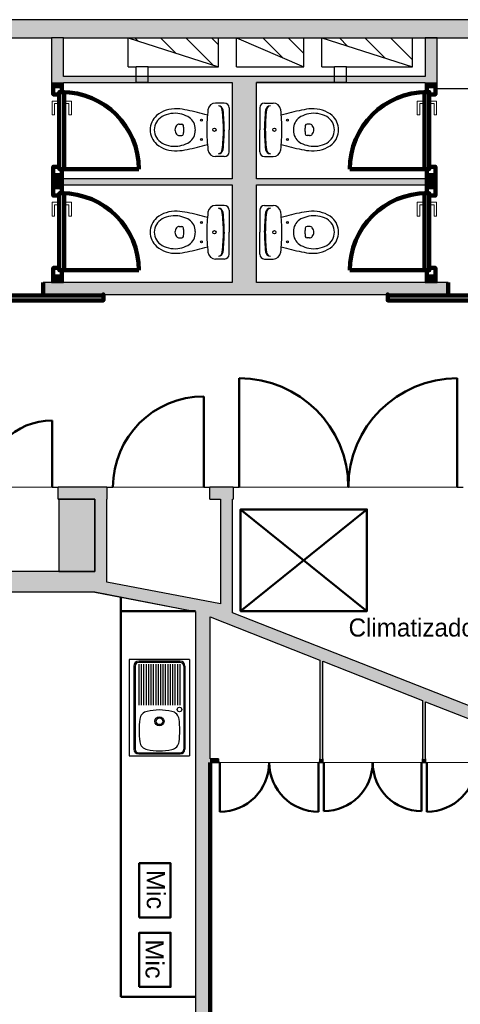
# Model space of a CAD drawing. Header units: metres. Extents: x -1 to 430, y -6 to 34.
# Tile 62 of 65: x 405.41 to 409.07, y 20.06 to 28.23. Entities that reach past the tile are written whole.
import ezdxf

# ---------------------------------------------------------------- set-up
doc = ezdxf.new("R2010")
doc.units = ezdxf.units.M
doc.linetypes.add('CONTINUA', pattern=[0])
doc.linetypes.add('VERDECKT', pattern=[9.525, 6.35, -3.175])
for name, color, linetype, lineweight in [('3D PA MURS', 7, 'CONTINUA', 25), ('3D PA MURS NOUS', 7, 'CONTINUA', 25), ('3D PA PILARS', 7, 'CONTINUA', 25), ('PA ESCALES 2D', 7, 'CONTINUA', 25), ('PA MOBLES', 7, 'CONTINUA', 25), ('PA REVESTIMENT  enguixat i pintat (lila)', 7, 'CONTINUA', 25), ('PA REVESTIMENT pintat (blau fosc)', 7, 'CONTINUA', 25)]:
    doc.layers.add(name, color=color, linetype=linetype, lineweight=lineweight)
doc.styles.add('ARIAL', font='arial.ttf')
doc.styles.add('Century Gothic', font='txt')
pattern_1 = [(135, (0, 0), (-0.21213203, -0.21213203), []), (135, (-0.10607, -0.10607), (-0.21213203, -0.21213203), [])]

msp = doc.modelspace()

# ---------------------------------------------------------------- hatches: boundary and pattern name
at = {"layer": '3D PA MURS', "linetype": 'CONTINUA', "lineweight": 18, "true_color": 0xa0a0a0, "transparency": 33554687}
for points in [[(405.7759, 28.2282), (403.2571, 28.2282), (403.2571, 28.0782), (405.6759, 28.0782), (405.6759, 28.0801), (405.7759, 28.0801)], [(415.9469, 28.2301), (405.7759, 28.2301), (405.7759, 28.0801), (415.9469, 28.0801)], [(405.7759, 27.7096), (405.7759, 28.0801), (405.6759, 28.0801), (405.6759, 27.7096)], [(408.8769, 27.7096), (408.8769, 28.0801), (408.7769, 28.0801), (408.7769, 27.7096)], [(405.7759, 27.7096), (408.7769, 27.7096), (408.7769, 27.7596), (405.7759, 27.7596)], [(407.1769, 26.8596), (407.1769, 26.0491), (407.3769, 26.0491), (407.3769, 27.7096), (407.1769, 27.7096), (407.1769, 26.9096), (407.1795, 26.9096), (407.1795, 26.8596)], [(405.7759, 26.8596), (407.1795, 26.8596), (407.1795, 26.9096), (405.7759, 26.9096)], [(407.3769, 26.8595), (408.7769, 26.8595), (408.7769, 26.9095), (407.3769, 26.9095)], [(405.6069, 25.9491), (408.9671, 25.9491), (408.9671, 26.0491), (405.6069, 26.0491)], [(406.1364, 24.3496), (405.7321, 24.3496), (405.7321, 24.2496), (406.1364, 24.2496)], [(406.9896, 24.2496), (407.185, 24.2496), (407.185, 24.3496), (406.9896, 24.3496)], [(406.1345, 23.5599), (406.1345, 24.2496), (406.0345, 24.2496), (406.0345, 23.5789)], [(407.1779, 23.3617), (407.1779, 24.2496), (407.0779, 24.2496), (407.0779, 23.3807)], [(403.2571, 23.4796), (406.0345, 23.4796), (406.0345, 23.6496), (403.2571, 23.6496)], [(406.0345, 23.4771), (407.1779, 23.2599), (407.1779, 23.3617), (406.0345, 23.5789)], [(406.9919, 19.2645), (406.9919, 23.2724), (406.9169, 23.3019), (406.919, 23.3091), (406.8719, 23.3181), (406.8719, 19.2645)], [(406.9169, 23.3019), (408.7561, 22.5781), (408.7561, 22.5801), (408.7811, 22.5702), (408.7811, 22.5682), (409.8166, 22.1607), (409.8166, 22.2681), (407.1779, 23.3067), (407.1779, 23.2599), (406.919, 23.3091)], [(407.9279, 22.0936), (407.9279, 22.904), (407.9029, 22.9139), (407.9029, 22.0936)], [(408.7811, 22.0936), (408.7811, 22.5702), (408.7561, 22.5801), (408.7561, 22.0936)], [(407.0634, 22.0636), (407.0634, 22.0936), (406.9919, 22.0936), (406.9919, 22.0636)], [(407.9278, 22.0636), (407.9278, 22.0936), (407.9026, 22.0936), (407.9026, 22.0636)], [(408.7811, 22.0636), (408.7811, 22.0936), (408.7561, 22.0936), (408.7561, 22.0636)]]:
    msp.add_hatch(color=253, dxfattribs=at).paths.add_polyline_path(points)
at = {"layer": '3D PA MURS NOUS', "linetype": 'CONTINUA', "lineweight": 18, "true_color": 0xa0a0a0, "transparency": 33554687}
for points in [[(405.7759, 27.6794), (405.7759, 27.7096), (405.6759, 27.7096), (405.6759, 27.6794)], [(408.8769, 27.6795), (408.8769, 27.7096), (408.7769, 27.7096), (408.7769, 27.6795)], [(405.7759, 26.8395), (405.7759, 26.9394), (405.6759, 26.9394), (405.6759, 26.8395)], [(408.8769, 26.8395), (408.8769, 26.9395), (408.7769, 26.9395), (408.7769, 26.8395)], [(405.7759, 26.0491), (405.7759, 26.0995), (405.6759, 26.0995), (405.6759, 26.0491)], [(408.8769, 26.0491), (408.8769, 26.0995), (408.7769, 26.0995), (408.7769, 26.0491)]]:
    msp.add_hatch(color=253, dxfattribs=at).paths.add_polyline_path(points)
at = {"layer": '3D PA PILARS', "linetype": 'CONTINUA', "lineweight": 18, "transparency": 33554687}
msp.add_hatch(color=9, dxfattribs=at).paths.add_polyline_path([(405.7369, 23.6496), (406.0345, 23.6496), (406.0345, 24.2496), (405.7369, 24.2496)])
at = {"layer": 'PA ESCALES 2D', "linetype": 'CONTINUA', "lineweight": 25, "transparency": 33554687}
h = msp.add_hatch(dxfattribs=at)
h.set_pattern_fill('RAYADO_1', scale=0.1, angle=45, style=0, pattern_type=2)
h.set_pattern_definition(pattern_1)
h.paths.add_polyline_path([(407.0611, 27.8386), (407.0611, 28.0786), (406.3112, 28.0786)], flags=0)
h = msp.add_hatch(dxfattribs=at)
h.set_pattern_fill('RAYADO_1', scale=0.1, angle=45, style=0, pattern_type=2)
h.set_pattern_definition(pattern_1)
h.paths.add_polyline_path([(407.2111, 28.0786), (407.7711, 27.8386), (407.7711, 28.0786)], flags=0)
h = msp.add_hatch(dxfattribs=at)
h.set_pattern_fill('RAYADO_1', scale=0.1, angle=45, style=0, pattern_type=2)
h.set_pattern_definition(pattern_1)
h.paths.add_polyline_path([(407.9211, 28.0786), (408.6711, 27.8386), (408.6711, 28.0786)], flags=0)

# ---------------------------------------------------------------- linework, layer by layer
at = {"layer": '3D PA MURS', "color": 7, "linetype": 'CONTINUA', "lineweight": 25, "transparency": 33554687}
for p, q in [((405.7759, 28.2282), (403.2571, 28.2282)), ((415.9469, 28.2301), (405.7759, 28.2301)), ((405.7759, 28.2301), (405.7759, 28.2282)), ((403.3571, 28.0782), (405.6759, 28.0782)), ((405.7759, 28.0801), (405.6759, 28.0801)), ((405.6759, 28.0801), (405.6759, 28.0782)), ((405.6759, 28.0782), (405.6759, 27.7096)), ((405.7759, 28.0801), (408.7769, 28.0801)), ((405.7759, 28.0782), (405.7759, 28.0801)), ((405.7759, 27.7596), (405.7759, 28.0782)), ((408.7769, 28.0801), (408.8769, 28.0801)), ((408.8769, 28.0801), (408.7769, 28.0801)), ((408.7769, 28.0801), (408.7769, 27.7596)), ((408.8769, 28.0801), (410.6771, 28.0801)), ((408.8769, 27.7096), (408.8769, 28.0801)), ((408.7769, 27.7596), (405.7759, 27.7596)), ((405.7759, 27.7096), (407.1769, 27.7096)), ((407.1769, 27.7096), (407.1769, 26.9096)), ((407.3769, 27.7096), (408.7769, 27.7096)), ((407.3769, 26.9095), (407.3769, 27.7096)), ((407.1769, 26.9096), (405.7759, 26.9096)), ((408.7769, 26.9095), (407.3769, 26.9095)), ((405.7759, 26.8596), (407.1769, 26.8596)), ((407.1769, 26.8596), (407.1769, 26.0491)), ((407.3769, 26.8595), (408.7769, 26.8595)), ((407.3769, 26.0491), (407.3769, 26.8595)), ((407.1769, 26.0491), (405.6069, 26.0491)), ((405.6069, 26.0491), (405.6069, 25.9491)), ((408.9671, 26.0491), (407.3769, 26.0491)), ((408.9671, 25.9491), (408.9671, 26.0491)), ((405.6069, 25.9491), (408.9671, 25.9491)), ((405.6821, 24.3496), (405.7321, 24.3496)), ((405.7321, 24.2496), (405.7321, 24.3496)), ((406.1364, 24.3496), (405.7321, 24.3496)), ((406.1364, 24.3496), (406.1364, 24.2496)), ((406.1364, 24.3496), (406.1864, 24.3496)), ((406.9396, 24.3496), (406.9896, 24.3496)), ((406.9896, 24.2496), (406.9896, 24.3496)), ((407.185, 24.3496), (406.9896, 24.3496)), ((407.185, 24.3496), (407.185, 24.2496)), ((407.185, 24.3496), (407.235, 24.3496)), ((408.1391, 24.3496), (408.1401, 24.3496)), ((409.0441, 24.3496), (409.0941, 24.3496)), ((405.7321, 24.2496), (406.0345, 24.2496)), ((406.0345, 24.2496), (406.0345, 23.6496)), ((406.1345, 23.5599), (406.1345, 24.2496)), ((406.1345, 24.2496), (406.1364, 24.2496)), ((406.9896, 24.2496), (407.0779, 24.2496)), ((407.0779, 24.2496), (407.0779, 23.3807)), ((407.1779, 23.3617), (407.1779, 24.2496)), ((407.1779, 24.2496), (407.185, 24.2496)), ((406.0345, 23.6496), (404.5157, 23.6496)), ((407.0779, 23.3807), (406.1345, 23.5599)), ((403.2571, 23.4796), (406.0345, 23.4796)), ((406.0345, 23.4796), (406.0345, 23.4771)), ((406.0345, 23.4771), (406.8719, 23.3181)), ((406.8719, 23.3181), (406.8719, 19.2645)), ((407.1779, 23.3067), (407.1779, 23.3617)), ((409.7166, 22.3075), (407.1779, 23.3067)), ((406.9919, 23.2724), (407.9029, 22.9139)), ((406.9919, 22.0936), (406.9919, 23.2724)), ((407.9029, 22.9139), (407.9029, 22.0936)), ((407.9279, 22.904), (408.7561, 22.5781)), ((407.9279, 22.0936), (407.9279, 22.904)), ((408.7561, 22.5781), (408.7561, 22.0936)), ((408.7811, 22.5682), (409.6465, 22.2276)), ((408.7811, 22.0936), (408.7811, 22.5682)), ((407.0634, 22.0936), (406.9919, 22.0936)), ((407.0634, 22.0936), (407.0634, 22.0636)), ((407.9026, 22.0636), (407.9026, 22.0936)), ((407.9029, 22.0936), (407.9026, 22.0936)), ((407.9278, 22.0936), (407.9278, 22.0636)), ((407.9278, 22.0936), (407.9279, 22.0936)), ((408.7561, 22.0636), (408.7561, 22.0936)), ((408.7811, 22.0936), (408.7811, 22.0636)), ((406.9919, 22.0636), (407.0634, 22.0636)), ((406.9919, 19.2645), (406.9919, 22.0636)), ((407.0734, 22.0636), (407.0634, 22.0636)), ((407.4835, 22.0636), (407.4825, 22.0636)), ((407.9026, 22.0636), (407.8926, 22.0636)), ((407.9026, 22.0636), (407.9278, 22.0636)), ((407.9278, 22.0636), (407.9378, 22.0636)), ((408.3415, 22.0636), (408.3425, 22.0636)), ((408.7461, 22.0636), (408.7561, 22.0636)), ((408.7561, 22.0636), (408.7811, 22.0636)), ((408.7811, 22.0636), (408.7911, 22.0636))]:
    msp.add_line(p, q, dxfattribs=at)
at = {"layer": '3D PA MURS', "color": 202, "linetype": 'CONTINUA', "lineweight": 50, "transparency": 33554687}
for p, q in [((407.235, 24.3496), (407.235, 25.2536)), ((409.0441, 24.3496), (409.0441, 25.2536)), ((406.9396, 24.3496), (406.9396, 25.1028)), ((405.6821, 24.3496), (405.6821, 24.9038)), ((407.0734, 22.0636), (407.0734, 21.6545)), ((407.8926, 22.0636), (407.8926, 21.6545)), ((407.9378, 22.0636), (407.9378, 21.6599)), ((408.7461, 22.0636), (408.7461, 21.6599)), ((408.7911, 22.0636), (408.7911, 21.6545))]:
    msp.add_line(p, q, dxfattribs=at)
for centre, radius, start, end in [((407.235, 24.3496), 0.904, 0, 90), ((409.0441, 24.3496), 0.904, 90, 180), ((406.9396, 24.3496), 0.7532, 90, 180), ((405.6821, 24.3496), 0.5542, 90, 180), ((407.0734, 22.0636), 0.4091, 270, 0), ((407.8926, 22.0636), 0.4091, 180, 270), ((407.9378, 22.0636), 0.4037, 270, 0), ((408.7461, 22.0636), 0.4037, 180, 270), ((408.7911, 22.0636), 0.4091, 270, 0)]:
    msp.add_arc(centre, radius, start, end, dxfattribs=at)
at = {"layer": '3D PA MURS NOUS', "color": 7, "linetype": 'CONTINUA', "lineweight": 25, "transparency": 33554687}
for p, q in [((405.6759, 27.7096), (405.6759, 27.6794)), ((405.7759, 27.6794), (405.7759, 27.7096)), ((408.7769, 27.7096), (408.7769, 27.6795)), ((408.8769, 27.6795), (408.8769, 27.7096)), ((405.7759, 27.6794), (405.6759, 27.6794)), ((408.8769, 27.6795), (408.7769, 27.6795)), ((405.6759, 26.9394), (405.7759, 26.9394)), ((405.6759, 26.9394), (405.6759, 26.8395)), ((405.7759, 26.8395), (405.7759, 26.9394)), ((408.7769, 26.9395), (408.8769, 26.9395)), ((408.7769, 26.9395), (408.7769, 26.8395)), ((408.8769, 26.8395), (408.8769, 26.9395)), ((405.7759, 26.8395), (405.6759, 26.8395)), ((408.8769, 26.8395), (408.7769, 26.8395)), ((405.6759, 26.0995), (405.7759, 26.0995)), ((405.6759, 26.0995), (405.6759, 26.0491)), ((405.7759, 26.0491), (405.7759, 26.0995)), ((408.7769, 26.0995), (408.8769, 26.0995)), ((408.7769, 26.0995), (408.7769, 26.0491)), ((408.8769, 26.0491), (408.8769, 26.0995)), ((405.6759, 26.0491), (405.7759, 26.0491)), ((408.7769, 26.0491), (408.8769, 26.0491))]:
    msp.add_line(p, q, dxfattribs=at)
at = {"layer": '3D PA MURS NOUS', "color": 240, "linetype": 'CONTINUA', "lineweight": 140, "transparency": 33554687}
for p, q in [((405.7809, 26.9894), (406.4009, 26.9894)), ((408.7719, 26.9895), (408.1519, 26.9895)), ((405.7809, 26.1495), (406.4009, 26.1495)), ((408.7719, 26.1495), (408.1519, 26.1495))]:
    msp.add_line(p, q, dxfattribs=at)
for points in [[(405.7409, 27.6094), (405.7409, 27.6294), (405.7609, 27.6294), (405.7609, 27.6794), (405.6909, 27.6794), (405.6909, 27.6094), (405.7409, 27.6094)], [(405.7409, 27.6294), (405.7409, 26.9894), (405.7609, 26.9894), (405.7809, 26.9894), (405.7809, 27.6294), (405.7609, 27.6294), (405.7409, 27.6294)], [(408.8119, 27.6295), (408.8119, 26.9895), (408.7919, 26.9895), (408.7719, 26.9895), (408.7719, 27.6295), (408.7919, 27.6295), (408.8119, 27.6295)], [(408.8119, 27.6095), (408.8119, 27.6295), (408.7919, 27.6295), (408.7919, 27.6795), (408.8619, 27.6795), (408.8619, 27.6095), (408.8119, 27.6095)], [(405.7609, 26.9894), (405.7409, 26.9894), (405.7409, 27.0094), (405.6909, 27.0094), (405.6909, 26.9394), (405.7609, 26.9394), (405.7609, 26.9894)], [(408.7919, 26.9895), (408.8119, 26.9895), (408.8119, 27.0095), (408.8619, 27.0095), (408.8619, 26.9395), (408.7919, 26.9395), (408.7919, 26.9895)], [(405.7409, 26.7695), (405.7409, 26.7895), (405.7609, 26.7895), (405.7609, 26.8395), (405.6909, 26.8395), (405.6909, 26.7695), (405.7409, 26.7695)], [(408.8119, 26.7695), (408.8119, 26.7895), (408.7919, 26.7895), (408.7919, 26.8395), (408.8619, 26.8395), (408.8619, 26.7695), (408.8119, 26.7695)], [(405.7409, 26.7895), (405.7409, 26.1495), (405.7609, 26.1495), (405.7809, 26.1495), (405.7809, 26.7895), (405.7609, 26.7895), (405.7409, 26.7895)], [(408.8119, 26.7895), (408.8119, 26.1495), (408.7919, 26.1495), (408.7719, 26.1495), (408.7719, 26.7895), (408.7919, 26.7895), (408.8119, 26.7895)], [(405.7609, 26.1495), (405.7409, 26.1495), (405.7409, 26.1695), (405.6909, 26.1695), (405.6909, 26.0995), (405.7609, 26.0995), (405.7609, 26.1495)], [(408.7919, 26.1495), (408.8119, 26.1495), (408.8119, 26.1695), (408.8619, 26.1695), (408.8619, 26.0995), (408.7919, 26.0995), (408.7919, 26.1495)], [(405.6069, 26.0491), (405.6069, 25.9991), (405.6069, 25.9491), (405.6069, 25.9991), (405.6069, 26.0491)], [(408.9671, 26.0491), (408.9671, 25.9991), (408.9671, 25.9491), (408.9671, 25.9991), (408.9671, 26.0491)], [(405.1569, 25.9391), (406.1069, 25.9391), (406.1069, 25.9491), (406.1069, 25.8991), (405.1569, 25.8991), (405.1569, 25.9491), (405.1569, 25.9391)], [(409.4171, 25.9391), (408.4671, 25.9391), (408.4671, 25.9491), (408.4671, 25.8991), (409.4171, 25.8991), (409.4171, 25.9491), (409.4171, 25.9391)]]:
    msp.add_lwpolyline(points, close=True, dxfattribs=at)
at = {"layer": '3D PA MURS NOUS', "color": 40, "linetype": 'CONTINUA', "lineweight": 18, "transparency": 33554687}
for points in [[(405.7309, 27.5544), (405.7309, 27.5344), (405.7009, 27.5344), (405.7009, 27.4394), (405.6809, 27.4394), (405.6809, 27.5544), (405.7309, 27.5544)], [(405.7309, 27.5694), (405.7309, 27.5194), (405.7409, 27.5194), (405.7409, 27.5694), (405.7309, 27.5694)], [(405.7809, 27.5694), (405.7809, 27.5194), (405.7909, 27.5194), (405.7909, 27.5694), (405.7809, 27.5694)], [(405.7909, 27.5544), (405.7909, 27.5344), (405.8209, 27.5344), (405.8209, 27.4394), (405.8409, 27.4394), (405.8409, 27.5544), (405.7909, 27.5544)], [(408.7619, 27.5545), (408.7619, 27.5345), (408.7319, 27.5345), (408.7319, 27.4395), (408.7119, 27.4395), (408.7119, 27.5545), (408.7619, 27.5545)], [(408.7719, 27.5695), (408.7719, 27.5195), (408.7619, 27.5195), (408.7619, 27.5695), (408.7719, 27.5695)], [(408.8219, 27.5695), (408.8219, 27.5195), (408.8119, 27.5195), (408.8119, 27.5695), (408.8219, 27.5695)], [(408.8219, 27.5545), (408.8219, 27.5345), (408.8519, 27.5345), (408.8519, 27.4395), (408.8719, 27.4395), (408.8719, 27.5545), (408.8219, 27.5545)], [(405.7309, 26.7295), (405.7309, 26.6795), (405.7409, 26.6795), (405.7409, 26.7295), (405.7309, 26.7295)], [(405.7809, 26.7295), (405.7809, 26.6795), (405.7909, 26.6795), (405.7909, 26.7295), (405.7809, 26.7295)], [(408.7719, 26.7295), (408.7719, 26.6795), (408.7619, 26.6795), (408.7619, 26.7295), (408.7719, 26.7295)], [(408.8219, 26.7295), (408.8219, 26.6795), (408.8119, 26.6795), (408.8119, 26.7295), (408.8219, 26.7295)], [(405.7309, 26.7145), (405.7309, 26.6945), (405.7009, 26.6945), (405.7009, 26.5995), (405.6809, 26.5995), (405.6809, 26.7145), (405.7309, 26.7145)], [(405.7909, 26.7145), (405.7909, 26.6945), (405.8209, 26.6945), (405.8209, 26.5995), (405.8409, 26.5995), (405.8409, 26.7145), (405.7909, 26.7145)], [(408.7619, 26.7145), (408.7619, 26.6945), (408.7319, 26.6945), (408.7319, 26.5995), (408.7119, 26.5995), (408.7119, 26.7145), (408.7619, 26.7145)], [(408.8219, 26.7145), (408.8219, 26.6945), (408.8519, 26.6945), (408.8519, 26.5995), (408.8719, 26.5995), (408.8719, 26.7145), (408.8219, 26.7145)]]:
    msp.add_lwpolyline(points, close=True, dxfattribs=at)
at = {"layer": '3D PA MURS NOUS', "color": 240, "linetype": 'CONTINUA', "lineweight": 140, "transparency": 33554687}
for centre, start, end in [((405.7609, 26.9894), 0, 90), ((408.7919, 26.9895), 90, 180), ((405.7609, 26.1495), 0, 90), ((408.7919, 26.1495), 90, 180)]:
    msp.add_arc(centre, 0.64, start, end, dxfattribs=at)
at = {"layer": '3D PA PILARS', "color": 7, "linetype": 'CONTINUA', "lineweight": 25, "transparency": 33554687}
for p, q in [((406.0345, 24.2496), (405.7369, 24.2496)), ((405.7369, 24.2496), (405.7369, 23.6496)), ((406.0345, 23.6496), (406.0345, 24.2496)), ((405.7369, 23.6496), (406.0345, 23.6496))]:
    msp.add_line(p, q, dxfattribs=at)
at = {"layer": 'PA ESCALES 2D', "color": 7, "linetype": 'CONTINUA', "lineweight": 25, "transparency": 33554687}
for p, q in [((406.3111, 27.8386), (406.3111, 28.0786)), ((406.3111, 28.0786), (407.0611, 28.0786)), ((406.3113, 28.0785), (407.0613, 27.8385)), ((407.0611, 27.8386), (407.0611, 28.0786)), ((407.2111, 28.0786), (407.7711, 28.0786)), ((407.2111, 27.8386), (407.2111, 28.0786)), ((407.2111, 28.0786), (407.7711, 27.8386)), ((407.7711, 27.8386), (407.7711, 28.0786)), ((407.9211, 27.8386), (407.9211, 28.0786)), ((407.9211, 28.0786), (408.6711, 28.0786)), ((407.9211, 28.0786), (408.6711, 27.8386)), ((408.6711, 27.8386), (408.6711, 28.0786)), ((406.3111, 27.8386), (406.3779, 27.8386)), ((406.3779, 27.7096), (406.3779, 27.8386)), ((406.4779, 27.8386), (406.3779, 27.8386)), ((406.4779, 27.7096), (406.4779, 27.8386)), ((406.4779, 27.8386), (407.0611, 27.8386)), ((407.2111, 27.8386), (407.7711, 27.8386)), ((407.9211, 27.8386), (408.0254, 27.8386)), ((408.0254, 27.7096), (408.0254, 27.8386)), ((408.1254, 27.8386), (408.0254, 27.8386)), ((408.1254, 27.7096), (408.1254, 27.8386)), ((408.1254, 27.8386), (408.6711, 27.8386)), ((406.4779, 27.7096), (406.3779, 27.7096)), ((406.4779, 27.7096), (407.1769, 27.7096)), ((408.0254, 27.7096), (407.3769, 27.7096)), ((408.1254, 27.7096), (408.0254, 27.7096)), ((408.8769, 27.6596), (409.5715, 27.6596)), ((407.11, 27.5384), (407.0384, 27.5384)), ((407.15, 27.4984), (407.15, 27.3159)), ((407.4039, 27.4984), (407.4039, 27.3159)), ((407.4439, 27.5384), (407.5155, 27.5384)), ((406.737, 27.3639), (406.757, 27.3639)), ((407.11, 27.3159), (407.11, 27.327)), ((407.11, 27.3159), (407.11, 27.3048)), ((407.15, 27.1334), (407.15, 27.3159)), ((407.4039, 27.1334), (407.4039, 27.3159)), ((407.4439, 27.3159), (407.4439, 27.327)), ((407.4439, 27.3159), (407.4439, 27.3048)), ((407.8169, 27.3639), (407.7968, 27.3639)), ((406.737, 27.2679), (406.757, 27.2679)), ((407.8169, 27.2679), (407.7968, 27.2679)), ((407.11, 27.0934), (407.0384, 27.0934)), ((407.4439, 27.0934), (407.5155, 27.0934)), ((407.11, 26.6884), (407.0384, 26.6884)), ((407.15, 26.6484), (407.15, 26.4659)), ((407.4039, 26.6484), (407.4039, 26.4659)), ((407.4439, 26.6884), (407.5155, 26.6884)), ((406.737, 26.5139), (406.757, 26.5139)), ((407.8169, 26.5139), (407.7968, 26.5139)), ((406.737, 26.4179), (406.757, 26.4179)), ((407.11, 26.4659), (407.11, 26.477)), ((407.11, 26.4659), (407.11, 26.4548)), ((407.15, 26.2834), (407.15, 26.4659)), ((407.4039, 26.2834), (407.4039, 26.4659)), ((407.4439, 26.4659), (407.4439, 26.477)), ((407.4439, 26.4659), (407.4439, 26.4548)), ((407.8169, 26.4179), (407.7968, 26.4179)), ((407.11, 26.2434), (407.0384, 26.2434)), ((407.4439, 26.2434), (407.5155, 26.2434))]:
    msp.add_line(p, q, dxfattribs=at)
for centre, radius in [((406.92, 27.3959), 0.0075), ((407.6339, 27.3959), 0.0075), ((407.028, 27.3159), 0.0135), ((407.028, 27.3159), 0.0135), ((407.5259, 27.3159), 0.0135), ((407.5259, 27.3159), 0.0135), ((406.92, 27.2359), 0.0075), ((407.6339, 27.2359), 0.0075), ((406.92, 26.5459), 0.0075), ((407.6339, 26.5459), 0.0075), ((407.028, 26.4659), 0.0135), ((407.028, 26.4659), 0.0135), ((407.5259, 26.4659), 0.0135), ((407.5259, 26.4659), 0.0135), ((406.92, 26.3859), 0.0075), ((407.6339, 26.3859), 0.0075)]:
    msp.add_circle(centre, radius, dxfattribs=at)
for centre, radius, start, end in [((406.7096, 27.2311), 0.26, 87.69718, 128.71314), ((406.6742, 26.8926), 0.6, 77.70935, 85.62061), ((406.3004, 25.0297), 2.5, 74.45602, 78.42563), ((408.369, 27.3159), 1.404, 173.20695, 180), ((407.0384, 27.4744), 0.064, 90.00001, 173.20695), ((407.0541, 27.476), 0.04, 6.21417, 79.75717), ((407.0612, 27.4754), 0.04, 6.27191, 90.00001), ((405.61, 27.3159), 1.493, 0.00003, 6.33058), ((405.61, 27.3159), 1.5, 0.00003, 6.27191), ((407.11, 27.4984), 0.04, 0.00003, 90.00001), ((407.4439, 27.4984), 0.04, 89.99999, 179.99997), ((408.9439, 27.3159), 1.5, 173.72809, 179.99997), ((408.9439, 27.3159), 1.493, 173.66942, 179.99997), ((407.4926, 27.4754), 0.04, 89.99999, 173.72809), ((407.4998, 27.476), 0.04, 100.24283, 173.78583), ((407.5155, 27.4744), 0.064, 6.79305, 89.99999), ((406.1849, 27.3159), 1.404, 0, 6.79305), ((408.2535, 25.0297), 2.5, 101.57437, 105.54398), ((407.8796, 26.8926), 0.6, 94.37939, 102.29065), ((407.8443, 27.2311), 0.26, 51.28686, 92.30282), ((406.655, 27.3159), 0.16, 132.43624, 180), ((406.655, 27.3159), 0.1256, 119.11615, 180), ((406.699, 27.2369), 0.216, 78.3805, 119.11615), ((406.6921, 27.2036), 0.25, 62.59734, 78.3805), ((406.754, 27.3229), 0.1156, 6.24194, 62.59734), ((407.7999, 27.3229), 0.1156, 117.40266, 173.75806), ((407.8618, 27.2036), 0.25, 101.6195, 117.40266), ((407.8549, 27.2369), 0.216, 60.88385, 101.6195), ((407.8989, 27.3159), 0.1256, 0, 60.88385), ((407.8989, 27.3159), 0.16, 0, 47.56376), ((406.655, 27.3159), 0.16, 180, 227.56382), ((406.655, 27.3159), 0.1256, 180, 240.8839), ((406.761, 27.3159), 0.06, 143.13011, 180), ((406.761, 27.3159), 0.06, 180, 216.86994), ((406.737, 27.3339), 0.03, 90.00001, 143.13011), ((406.757, 27.3489), 0.015, 6.64919, 90.00001), ((406.474, 27.3159), 0.3, 0.00003, 6.64919), ((406.474, 27.3159), 0.3, 353.35086, 0.00003), ((406.69, 27.3159), 0.18, 0.00003, 6.24194), ((406.69, 27.3159), 0.18, 353.75811, 0.00003), ((408.369, 27.3159), 1.404, 180, 186.7931), ((405.61, 27.3159), 1.493, 353.66947, 0.00003), ((405.61, 27.3159), 1.5, 353.72814, 0.00003), ((408.9439, 27.3159), 1.5, 179.99997, 186.27186), ((408.9439, 27.3159), 1.493, 179.99997, 186.33053), ((406.1849, 27.3159), 1.404, 353.2069, 0), ((407.8639, 27.3159), 0.18, 173.75806, 179.99997), ((407.8639, 27.3159), 0.18, 179.99997, 186.24189), ((408.0799, 27.3159), 0.3, 173.35081, 179.99997), ((408.0799, 27.3159), 0.3, 179.99997, 186.64914), ((407.7968, 27.3489), 0.015, 89.99999, 173.35081), ((407.8169, 27.3339), 0.03, 36.86989, 89.99999), ((407.7929, 27.3159), 0.06, 0, 36.86989), ((407.7929, 27.3159), 0.06, 323.13006, 0), ((407.8989, 27.3159), 0.1256, 299.1161, 0), ((407.8989, 27.3159), 0.16, 312.43618, 0), ((406.737, 27.2979), 0.03, 216.86994, 270.00004), ((406.757, 27.2829), 0.015, 270.00004, 353.35086), ((406.754, 27.3089), 0.1156, 297.40271, 353.75811), ((407.7999, 27.3089), 0.1156, 186.24189, 242.59729), ((407.7968, 27.2829), 0.015, 186.64914, 269.99996), ((407.8169, 27.2979), 0.03, 269.99996, 323.13006), ((406.7096, 27.4007), 0.26, 231.28691, 272.30287), ((406.699, 27.3949), 0.216, 240.8839, 281.61955), ((406.6742, 27.7391), 0.6, 274.37944, 282.2907), ((406.6921, 27.4282), 0.25, 281.61955, 297.40271), ((406.3004, 29.602), 2.5, 281.57442, 285.54403), ((407.0384, 27.1574), 0.064, 186.7931, 270.00004), ((407.0612, 27.1564), 0.04, 270.00004, 353.72814), ((407.0541, 27.1557), 0.04, 280.24288, 353.78589), ((407.4926, 27.1564), 0.04, 186.27186, 269.99996), ((407.4998, 27.1557), 0.04, 186.21411, 259.75712), ((407.5155, 27.1574), 0.064, 269.99996, 353.2069), ((408.2535, 29.602), 2.5, 254.45597, 258.42558), ((407.8618, 27.4282), 0.25, 242.59729, 258.38045), ((407.8796, 27.7391), 0.6, 257.7093, 265.62056), ((407.8549, 27.3949), 0.216, 258.38045, 299.1161), ((407.8443, 27.4007), 0.26, 267.69713, 308.71309), ((407.11, 27.1334), 0.04, 270.00004, 0.00003), ((407.4439, 27.1334), 0.04, 179.99997, 269.99996), ((407.0384, 26.6244), 0.064, 90.00001, 173.20695), ((407.0612, 26.6254), 0.04, 6.27191, 90.00001), ((407.0541, 26.626), 0.04, 6.21417, 79.75717), ((407.11, 26.6484), 0.04, 0.00003, 90.00001), ((407.4439, 26.6484), 0.04, 89.99999, 179.99997), ((407.4926, 26.6254), 0.04, 89.99999, 173.72809), ((407.4998, 26.626), 0.04, 100.24283, 173.78583), ((407.5155, 26.6244), 0.064, 6.79305, 89.99999), ((406.655, 26.4659), 0.16, 132.43624, 180), ((406.655, 26.4659), 0.1256, 119.11615, 180), ((406.7096, 26.3811), 0.26, 87.69718, 128.71314), ((406.699, 26.3869), 0.216, 78.3805, 119.11615), ((406.6742, 26.0426), 0.6, 77.70935, 85.62061), ((406.6921, 26.3536), 0.25, 62.59734, 78.3805), ((406.3004, 24.1797), 2.5, 74.45602, 78.42563), ((406.754, 26.4729), 0.1156, 6.24194, 62.59734), ((408.369, 26.4659), 1.404, 173.20695, 180), ((405.61, 26.4659), 1.493, 0.00003, 6.33058), ((405.61, 26.4659), 1.5, 0.00003, 6.27191), ((408.9439, 26.4659), 1.5, 173.72809, 179.99997), ((408.9439, 26.4659), 1.493, 173.66942, 179.99997), ((406.1849, 26.4659), 1.404, 0, 6.79305), ((408.2535, 24.1797), 2.5, 101.57437, 105.54398), ((407.7999, 26.4729), 0.1156, 117.40266, 173.75806), ((407.8618, 26.3536), 0.25, 101.6195, 117.40266), ((407.8796, 26.0426), 0.6, 94.37939, 102.29065), ((407.8549, 26.3869), 0.216, 60.88385, 101.6195), ((407.8443, 26.3811), 0.26, 51.28686, 92.30282), ((407.8989, 26.4659), 0.1256, 0, 60.88385), ((407.8989, 26.4659), 0.16, 0, 47.56376), ((406.761, 26.4659), 0.06, 143.13011, 180), ((406.737, 26.4839), 0.03, 90.00001, 143.13011), ((406.757, 26.4989), 0.015, 6.64919, 90.00001), ((406.474, 26.4659), 0.3, 0.00003, 6.64919), ((406.69, 26.4659), 0.18, 0.00003, 6.24194), ((407.8639, 26.4659), 0.18, 173.75806, 179.99997), ((408.0799, 26.4659), 0.3, 173.35081, 179.99997), ((407.7968, 26.4989), 0.015, 89.99999, 173.35081), ((407.8169, 26.4839), 0.03, 36.86989, 89.99999), ((407.7929, 26.4659), 0.06, 0, 36.86989), ((406.655, 26.4659), 0.16, 180, 227.56382), ((406.655, 26.4659), 0.1256, 180, 240.8839), ((406.761, 26.4659), 0.06, 180, 216.86994), ((406.737, 26.4479), 0.03, 216.86994, 270.00004), ((406.757, 26.4329), 0.015, 270.00004, 353.35086), ((406.474, 26.4659), 0.3, 353.35086, 0.00003), ((406.754, 26.4589), 0.1156, 297.40271, 353.75811), ((406.69, 26.4659), 0.18, 353.75811, 0.00003), ((408.369, 26.4659), 1.404, 180, 186.7931), ((405.61, 26.4659), 1.493, 353.66947, 0.00003), ((405.61, 26.4659), 1.5, 353.72814, 0.00003), ((408.9439, 26.4659), 1.5, 179.99997, 186.27186), ((408.9439, 26.4659), 1.493, 179.99997, 186.33053), ((406.1849, 26.4659), 1.404, 353.2069, 0), ((407.8639, 26.4659), 0.18, 179.99997, 186.24189), ((407.7999, 26.4589), 0.1156, 186.24189, 242.59729), ((408.0799, 26.4659), 0.3, 179.99997, 186.64914), ((407.7968, 26.4329), 0.015, 186.64914, 269.99996), ((407.8169, 26.4479), 0.03, 269.99996, 323.13006), ((407.7929, 26.4659), 0.06, 323.13006, 0), ((407.8989, 26.4659), 0.1256, 299.1161, 0), ((407.8989, 26.4659), 0.16, 312.43618, 0), ((406.7096, 26.5507), 0.26, 231.28691, 272.30287), ((406.699, 26.5449), 0.216, 240.8839, 281.61955), ((406.6921, 26.5782), 0.25, 281.61955, 297.40271), ((406.3004, 28.752), 2.5, 281.57442, 285.54403), ((408.2535, 28.752), 2.5, 254.45597, 258.42558), ((407.8618, 26.5782), 0.25, 242.59729, 258.38045), ((407.8549, 26.5449), 0.216, 258.38045, 299.1161), ((407.8443, 26.5507), 0.26, 267.69713, 308.71309), ((406.6742, 26.8891), 0.6, 274.37944, 282.2907), ((407.0384, 26.3074), 0.064, 186.7931, 270.00004), ((407.0612, 26.3064), 0.04, 270.00004, 353.72814), ((407.0541, 26.3057), 0.04, 280.24288, 353.78589), ((407.11, 26.2834), 0.04, 270.00004, 0.00003), ((407.4439, 26.2834), 0.04, 179.99997, 269.99996), ((407.4926, 26.3064), 0.04, 186.27186, 269.99996), ((407.4998, 26.3057), 0.04, 186.21411, 259.75712), ((407.5155, 26.3074), 0.064, 269.99996, 353.2069), ((407.8796, 26.8891), 0.6, 257.7093, 265.62056)]:
    msp.add_arc(centre, radius, start, end, dxfattribs=at)
at = {"layer": 'PA MOBLES', "color": 202, "linetype": 'CONTINUA', "lineweight": 50, "transparency": 33554687}
msp.add_line((407.2461, 24.1645), (408.2935, 23.32), dxfattribs=at)
at = {"layer": 'PA MOBLES', "lineweight": 50, "transparency": 33554687}
for p, q in [((406.2519, 20.1196), (406.2519, 23.4298)), ((406.2519, 23.3196), (406.8719, 23.3196)), ((406.2519, 20.1196), (406.8719, 20.1196))]:
    msp.add_line(p, q, dxfattribs=at)
at = {"layer": 'PA MOBLES', "color": 180, "transparency": 33554687}
for p, q in [((406.8219, 22.9196), (406.3219, 22.9196)), ((406.3219, 22.9196), (406.3219, 22.1196)), ((406.7439, 22.9046), (406.3999, 22.9046)), ((406.7439, 22.8946), (406.3999, 22.8946)), ((406.8219, 22.9196), (406.8219, 22.1196)), ((406.3599, 22.8646), (406.3599, 22.1746)), ((406.3699, 22.8646), (406.3699, 22.1746)), ((406.4009, 22.8799), (406.4009, 22.5393)), ((406.4209, 22.8799), (406.4209, 22.5393)), ((406.4409, 22.8799), (406.4409, 22.5393)), ((406.4609, 22.8799), (406.4609, 22.5393)), ((406.4809, 22.8799), (406.4809, 22.5393)), ((406.5009, 22.8799), (406.5009, 22.5393)), ((406.5209, 22.8799), (406.5209, 22.5393)), ((406.5409, 22.8799), (406.5409, 22.5393)), ((406.5609, 22.8799), (406.5609, 22.5393)), ((406.5809, 22.8799), (406.5809, 22.5393)), ((406.6009, 22.8799), (406.6009, 22.5393)), ((406.6209, 22.8799), (406.6209, 22.5393)), ((406.6409, 22.8799), (406.6409, 22.5393)), ((406.6609, 22.8799), (406.6609, 22.5393)), ((406.6809, 22.8799), (406.6809, 22.5393)), ((406.7009, 22.8799), (406.7009, 22.5393)), ((406.7209, 22.8799), (406.7209, 22.5393)), ((406.7409, 22.8799), (406.7409, 22.5393)), ((406.7739, 22.8646), (406.7739, 22.1746)), ((406.7839, 22.8646), (406.7839, 22.1746)), ((406.3219, 22.1196), (406.8219, 22.1196)), ((406.3999, 22.1446), (406.7439, 22.1446)), ((406.3999, 22.1346), (406.7439, 22.1346))]:
    msp.add_line(p, q, dxfattribs=at)
at = {"layer": 'PA MOBLES', "color": 202, "linetype": 'CONTINUA', "lineweight": 50, "transparency": 33554687}
msp.add_lwpolyline([(407.2461, 23.32), (408.2935, 23.32), (408.2935, 24.1645), (407.2461, 24.1645), (407.2461, 23.32), (408.2935, 24.1645)], dxfattribs=at)
at = {"layer": 'PA MOBLES', "lineweight": 50, "transparency": 33554687}
for points in [[(406.4049, 20.7774), (406.4049, 21.2274), (406.6649, 21.2274), (406.6649, 20.7774), (406.4049, 20.7774)], [(406.4049, 20.2002), (406.4049, 20.6502), (406.6649, 20.6502), (406.6649, 20.2002), (406.4049, 20.2002)]]:
    msp.add_lwpolyline(points, close=True, dxfattribs=at)
at = {"layer": 'PA MOBLES', "color": 180, "transparency": 33554687}
for centre, radius in [((406.7389, 22.5031), 0.019), ((406.5719, 22.4056), 0.038), ((406.5719, 22.4056), 0.0275)]:
    msp.add_circle(centre, radius, dxfattribs=at)
for centre, radius, start, end in [((406.3999, 22.8646), 0.04, 90, 180), ((406.3999, 22.8646), 0.03, 90, 180), ((406.7439, 22.8646), 0.04, 0, 90), ((406.7439, 22.8646), 0.03, 0, 90), ((406.4833, 22.4145), 0.075, 100.38124, 172.77), ((406.6049, 21.7506), 0.75, 92.52183, 100.38124), ((406.5389, 21.7506), 0.75, 79.61876, 87.47817), ((406.6606, 22.4145), 0.075, 7.23, 79.61876), ((407.1529, 22.3296), 0.75, 172.77, 180), ((405.9909, 22.3296), 0.75, 360, 7.23), ((407.1529, 22.3296), 0.75, 180, 187.23), ((405.9909, 22.3296), 0.75, 352.77, 0), ((406.4833, 22.2446), 0.075, 187.23, 259.61876), ((406.6606, 22.2446), 0.075, 280.38124, 352.77), ((406.3999, 22.1746), 0.04, 180, 270), ((406.3999, 22.1746), 0.03, 180, 270), ((406.6049, 22.9086), 0.75, 259.61876, 267.47817), ((406.5389, 22.9086), 0.75, 272.52183, 280.38124), ((406.7439, 22.1746), 0.03, 270, 0), ((406.7439, 22.1746), 0.04, 270, 0)]:
    msp.add_arc(centre, radius, start, end, dxfattribs=at)
at = {"layer": 'PA REVESTIMENT  enguixat i pintat (lila)', "color": 220, "linetype": 'VERDECKT', "lineweight": 100, "transparency": 33554687}
msp.add_line((406.9921, 17.4496), (406.9919, 22.0636), dxfattribs=at)
at = {"layer": 'PA REVESTIMENT pintat (blau fosc)', "color": 180, "linetype": 'VERDECKT', "lineweight": 13, "transparency": 33554687}
for p, q in [((404.7669, 25.9491), (405.6069, 25.9491)), ((409.0271, 25.9491), (409.8671, 25.9491)), ((405.7321, 24.3496), (404.5157, 24.3496)), ((406.9896, 24.3496), (406.1364, 24.3496)), ((409.0941, 24.3496), (407.185, 24.3496)), ((406.9919, 22.0636), (409.6446, 22.0623))]:
    msp.add_line(p, q, dxfattribs=at)
at = {"layer": 'PA REVESTIMENT pintat (blau fosc)', "color": 180, "linetype": 'CONTINUA', "lineweight": 13, "transparency": 33554687}
for p, q in [((405.6069, 25.9491), (409.0271, 25.9491)), ((406.1364, 24.3496), (405.7321, 24.3496)), ((407.185, 24.3496), (406.9896, 24.3496)), ((406.0345, 23.4796), (403.1071, 23.4796)), ((406.8719, 23.3181), (406.0345, 23.4796)), ((406.8719, 19.2645), (406.8719, 23.3181))]:
    msp.add_line(p, q, dxfattribs=at)

# ---------------------------------------------------------------- texts
at = {"layer": 'PA MOBLES', "color": 202, "linetype": 'CONTINUA', "lineweight": 50, "transparency": 33554687, "insert": (408.1419, 23.1069), "char_height": 0.15, "width": 1.475, "attachment_point": 7, "style": 'Century Gothic'}
msp.add_mtext('Climatizador?', dxfattribs=at)
at = {"layer": 'PA MOBLES', "lineweight": 50, "transparency": 33554687, "char_height": 0.15, "width": 0.402354, "attachment_point": 5, "rotation": 270, "style": 'ARIAL'}
for insert in [(406.5412, 21.0095), (406.5306, 20.4322)]:
    msp.add_mtext('\\W1.00;Mic', dxfattribs=dict(at, insert=insert))

doc.saveas('drawing.dxf')
